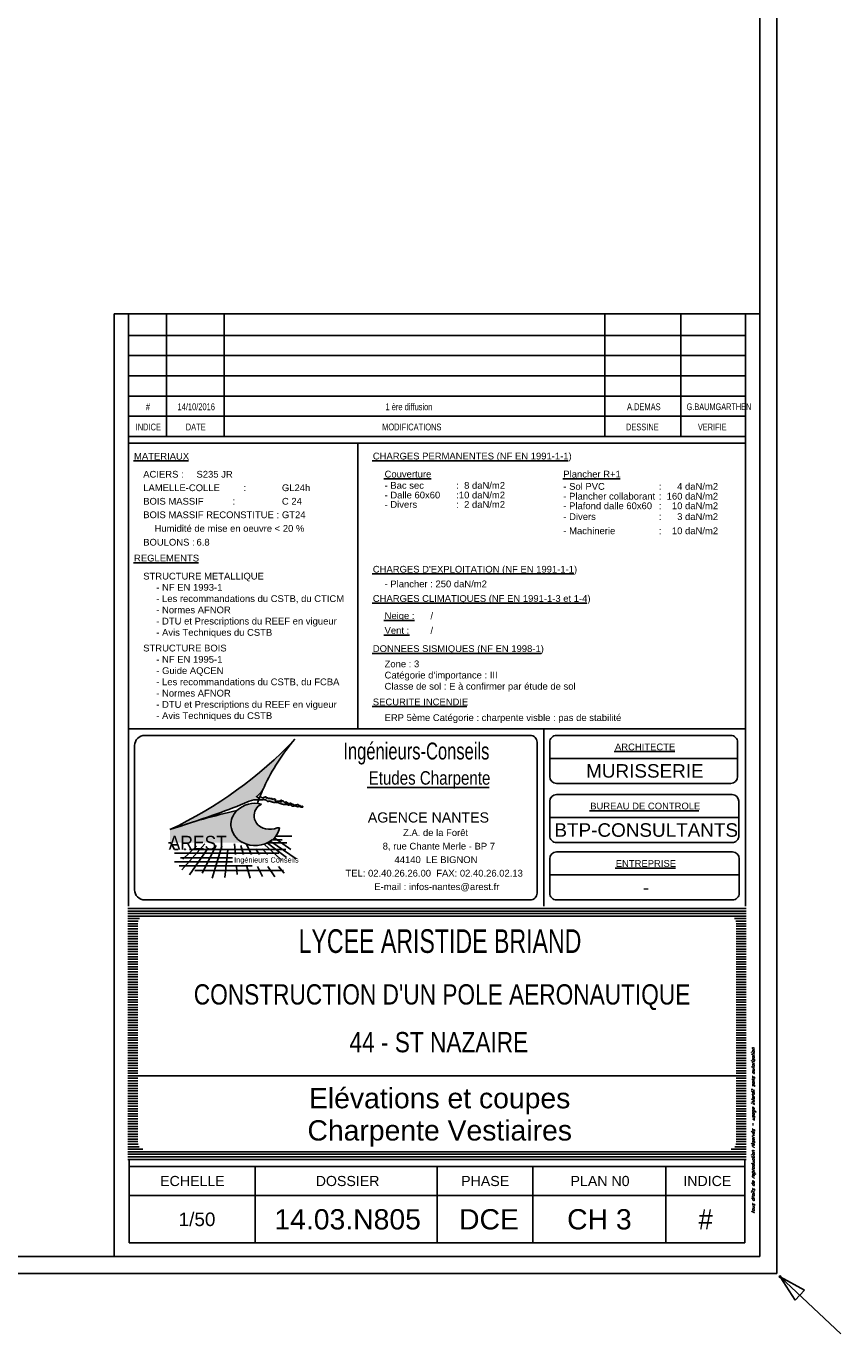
# Model space of a CAD drawing. Extents: x 293186 to 369035, y -341273 to -122059.
# Tile 20 of 64: x 348813 to 360866, y -294244 to -274888. Entities that reach past the tile are written whole.
import ezdxf

# ---------------------------------------------------------------- set-up
doc = ezdxf.new("R2010")
doc.units = 0
doc.header["$LTSCALE"] = 50
doc.layers.get('0').update_dxf_attribs({"color": 1, "linetype": 'CONTINUOUS'})
doc.layers.add('ECHELLE_1_50', color=7, linetype='CONTINUOUS')
doc.styles.add('ARIAL', font='txt')
doc.styles.add('ARIAL_BLACK', font='txt')
doc.styles.add('COMIC_SANS_MS', font='txt')
doc.styles.add('ROMANS', font='ROMANS')

# ---------------------------------------------------------------- blocks, each defined once
blk = doc.blocks.new('*X50')
at = {"layer": 'ECHELLE_1_50', "color": 17, "linetype": 'CONTINUOUS'}
for p, q in [((350318, -287949), (350317, -287949)), ((350320, -287987), (350317, -287987)), ((359467, -287949), (350318, -287949)), ((359467, -287987), (350320, -287987)), ((350321, -288024), (350317, -288024)), ((350323, -288062), (350317, -288062)), ((350325, -288099), (350317, -288099)), ((350326, -288137), (350317, -288137)), ((350328, -288174), (350317, -288174)), ((350329, -288212), (350317, -288212)), ((359467, -288024), (350321, -288024)), ((359467, -288062), (350323, -288062)), ((350492, -288099), (350325, -288099)), ((350471, -288137), (350326, -288137)), ((350467, -288174), (350328, -288174)), ((350467, -288212), (350329, -288212)), ((359467, -288099), (359291, -288099)), ((359467, -288137), (359312, -288137)), ((359467, -288174), (359317, -288174)), ((359467, -288212), (359317, -288212)), ((350331, -288249), (350317, -288249)), ((350333, -288287), (350317, -288287)), ((350334, -288324), (350317, -288324)), ((350336, -288362), (350317, -288362)), ((350338, -288399), (350317, -288399)), ((350467, -288249), (350331, -288249)), ((350467, -288287), (350333, -288287)), ((350467, -288324), (350334, -288324)), ((350467, -288362), (350336, -288362)), ((350467, -288399), (350338, -288399)), ((359467, -288249), (359317, -288249)), ((359467, -288287), (359317, -288287)), ((359467, -288324), (359317, -288324)), ((359467, -288362), (359317, -288362)), ((359467, -288399), (359317, -288399)), ((350339, -288437), (350317, -288437)), ((350341, -288474), (350317, -288474)), ((350342, -288512), (350317, -288512)), ((350344, -288549), (350317, -288549)), ((350346, -288587), (350317, -288587)), ((350467, -288437), (350339, -288437)), ((350467, -288474), (350341, -288474)), ((350467, -288512), (350342, -288512)), ((350467, -288549), (350344, -288549)), ((350467, -288587), (350346, -288587)), ((359467, -288437), (359317, -288437)), ((359467, -288474), (359317, -288474)), ((359467, -288512), (359317, -288512)), ((359467, -288549), (359317, -288549)), ((359467, -288587), (359317, -288587)), ((350347, -288624), (350317, -288624)), ((350349, -288662), (350317, -288662)), ((350350, -288699), (350317, -288699)), ((350352, -288737), (350317, -288737)), ((350354, -288774), (350317, -288774)), ((350467, -288624), (350347, -288624)), ((350467, -288662), (350349, -288662)), ((350467, -288699), (350350, -288699)), ((350467, -288737), (350352, -288737)), ((350467, -288774), (350354, -288774)), ((359467, -288624), (359317, -288624)), ((359467, -288662), (359317, -288662)), ((359467, -288699), (359317, -288699)), ((359467, -288737), (359317, -288737)), ((359467, -288774), (359317, -288774)), ((350355, -288812), (350317, -288812)), ((350357, -288849), (350317, -288849)), ((350358, -288887), (350317, -288887)), ((350360, -288924), (350317, -288924)), ((350362, -288962), (350317, -288962)), ((350467, -288812), (350355, -288812)), ((350467, -288849), (350357, -288849)), ((350467, -288887), (350358, -288887)), ((350467, -288924), (350360, -288924)), ((350467, -288962), (350362, -288962)), ((359467, -288812), (359317, -288812)), ((359467, -288849), (359317, -288849)), ((359467, -288887), (359317, -288887)), ((359467, -288924), (359317, -288924)), ((359467, -288962), (359317, -288962)), ((350363, -288999), (350317, -288999)), ((350365, -289037), (350317, -289037)), ((350366, -289074), (350317, -289074)), ((350368, -289112), (350317, -289112)), ((350370, -289149), (350317, -289149)), ((350467, -288999), (350363, -288999)), ((350467, -289037), (350365, -289037)), ((350467, -289074), (350366, -289074)), ((350467, -289112), (350368, -289112)), ((350467, -289149), (350370, -289149)), ((359467, -288999), (359317, -288999)), ((359467, -289037), (359317, -289037)), ((359467, -289074), (359317, -289074)), ((359467, -289112), (359317, -289112)), ((359467, -289149), (359317, -289149)), ((350371, -289187), (350317, -289187)), ((350373, -289224), (350317, -289224)), ((350374, -289262), (350317, -289262)), ((350376, -289299), (350317, -289299)), ((350378, -289337), (350317, -289337)), ((350467, -289187), (350371, -289187)), ((350467, -289224), (350373, -289224)), ((350467, -289262), (350374, -289262)), ((350467, -289299), (350376, -289299)), ((350467, -289337), (350378, -289337)), ((359467, -289187), (359317, -289187)), ((359467, -289224), (359317, -289224)), ((359467, -289262), (359317, -289262)), ((359467, -289299), (359317, -289299)), ((359467, -289337), (359317, -289337)), ((350379, -289374), (350317, -289374)), ((350381, -289412), (350317, -289412)), ((350383, -289449), (350317, -289449)), ((350384, -289487), (350317, -289487)), ((350386, -289524), (350317, -289524)), ((350387, -289562), (350317, -289562)), ((350467, -289374), (350379, -289374)), ((350467, -289412), (350381, -289412)), ((350467, -289449), (350383, -289449)), ((350467, -289487), (350384, -289487)), ((350467, -289524), (350386, -289524)), ((350467, -289562), (350387, -289562)), ((359467, -289374), (359317, -289374)), ((359467, -289412), (359317, -289412)), ((359467, -289449), (359317, -289449)), ((359467, -289487), (359317, -289487)), ((359467, -289524), (359317, -289524)), ((359467, -289562), (359317, -289562)), ((350389, -289599), (350317, -289599)), ((350391, -289637), (350317, -289637)), ((350392, -289674), (350317, -289674)), ((350394, -289712), (350317, -289712)), ((350395, -289749), (350317, -289749)), ((350467, -289599), (350389, -289599)), ((350467, -289637), (350391, -289637)), ((350467, -289674), (350392, -289674)), ((350467, -289712), (350394, -289712)), ((350467, -289749), (350395, -289749)), ((359467, -289599), (359317, -289599)), ((359467, -289637), (359317, -289637)), ((359467, -289674), (359317, -289674)), ((359467, -289712), (359317, -289712)), ((359467, -289749), (359317, -289749)), ((350397, -289787), (350317, -289787)), ((350399, -289824), (350317, -289824)), ((350400, -289862), (350317, -289862)), ((350402, -289899), (350317, -289899)), ((350403, -289937), (350317, -289937)), ((350467, -289787), (350397, -289787)), ((350467, -289824), (350399, -289824)), ((350467, -289862), (350400, -289862)), ((350467, -289899), (350402, -289899)), ((350467, -289937), (350403, -289937)), ((359467, -289787), (359317, -289787)), ((359467, -289824), (359317, -289824)), ((359467, -289862), (359317, -289862)), ((359467, -289899), (359317, -289899)), ((359467, -289937), (359317, -289937)), ((350405, -289974), (350317, -289974)), ((350407, -290012), (350317, -290012)), ((350408, -290049), (350317, -290049)), ((350410, -290087), (350317, -290087)), ((350411, -290124), (350317, -290124)), ((350467, -289974), (350405, -289974)), ((350467, -290012), (350407, -290012)), ((350467, -290049), (350408, -290049)), ((350467, -290087), (350410, -290087)), ((350467, -290124), (350411, -290124)), ((359467, -289974), (359317, -289974)), ((359467, -290012), (359317, -290012)), ((359467, -290049), (359317, -290049)), ((359467, -290087), (359317, -290087)), ((359467, -290124), (359317, -290124)), ((350413, -290162), (350317, -290162)), ((350415, -290199), (350317, -290199)), ((350416, -290237), (350317, -290237)), ((350418, -290274), (350317, -290274)), ((350419, -290312), (350317, -290312)), ((350467, -290162), (350413, -290162)), ((350467, -290199), (350415, -290199)), ((350467, -290237), (350416, -290237)), ((350467, -290274), (350418, -290274)), ((350467, -290312), (350419, -290312)), ((359467, -290162), (359317, -290162)), ((359467, -290199), (359317, -290199)), ((359467, -290237), (359317, -290237)), ((359467, -290274), (359317, -290274)), ((359467, -290312), (359317, -290312)), ((350421, -290349), (350317, -290349)), ((350423, -290387), (350317, -290387)), ((350424, -290424), (350317, -290424)), ((350426, -290462), (350317, -290462)), ((350428, -290499), (350317, -290499)), ((350467, -290349), (350421, -290349)), ((350467, -290387), (350423, -290387)), ((350467, -290424), (350424, -290424)), ((350467, -290462), (350426, -290462)), ((350467, -290499), (350428, -290499)), ((359467, -290349), (359317, -290349)), ((359467, -290387), (359317, -290387)), ((359467, -290424), (359317, -290424)), ((359467, -290462), (359317, -290462)), ((359467, -290499), (359317, -290499)), ((350429, -290537), (350317, -290537)), ((350431, -290574), (350317, -290574)), ((350432, -290612), (350317, -290612)), ((350434, -290649), (350317, -290649)), ((350436, -290687), (350317, -290687)), ((350437, -290724), (350317, -290724)), ((350467, -290537), (350429, -290537)), ((350467, -290574), (350431, -290574)), ((350467, -290612), (350432, -290612)), ((350467, -290649), (350434, -290649)), ((350467, -290687), (350436, -290687)), ((350467, -290724), (350437, -290724)), ((359467, -290537), (359317, -290537)), ((359467, -290574), (359317, -290574)), ((359467, -290612), (359317, -290612)), ((359467, -290649), (359317, -290649)), ((359467, -290687), (359317, -290687)), ((359467, -290724), (359317, -290724)), ((350439, -290762), (350317, -290762)), ((350440, -290799), (350317, -290799)), ((350442, -290837), (350317, -290837)), ((350444, -290874), (350317, -290874)), ((350445, -290912), (350317, -290912)), ((350467, -290762), (350439, -290762)), ((350467, -290799), (350440, -290799)), ((350467, -290837), (350442, -290837)), ((350467, -290874), (350444, -290874)), ((350467, -290912), (350445, -290912)), ((359467, -290762), (359317, -290762)), ((359467, -290799), (359317, -290799)), ((359467, -290837), (359317, -290837)), ((359467, -290874), (359317, -290874)), ((359467, -290912), (359317, -290912)), ((350447, -290949), (350317, -290949)), ((350448, -290987), (350317, -290987)), ((350450, -291024), (350317, -291024)), ((350452, -291062), (350317, -291062)), ((350453, -291099), (350317, -291099)), ((350467, -290949), (350447, -290949)), ((350467, -290987), (350448, -290987)), ((350467, -291024), (350450, -291024)), ((350467, -291062), (350452, -291062)), ((350467, -291099), (350453, -291099)), ((359467, -290949), (359317, -290949)), ((359467, -290987), (359317, -290987)), ((359467, -291024), (359317, -291024)), ((359467, -291062), (359317, -291062)), ((359467, -291099), (359317, -291099)), ((350455, -291137), (350317, -291137)), ((350456, -291174), (350317, -291174)), ((350458, -291212), (350317, -291212)), ((350460, -291249), (350317, -291249)), ((350461, -291287), (350317, -291287)), ((350467, -291137), (350455, -291137)), ((350467, -291174), (350456, -291174)), ((350467, -291212), (350458, -291212)), ((350467, -291249), (350460, -291249)), ((350467, -291287), (350461, -291287)), ((359467, -291137), (359317, -291137)), ((359467, -291174), (359317, -291174)), ((359467, -291212), (359317, -291212)), ((359467, -291249), (359317, -291249)), ((359467, -291287), (359317, -291287)), ((350463, -291324), (350317, -291324)), ((350464, -291362), (350317, -291362)), ((350466, -291399), (350317, -291399)), ((350469, -291437), (350317, -291437)), ((350485, -291474), (350317, -291474)), ((350467, -291324), (350463, -291324)), ((350467, -291362), (350464, -291362)), ((350467, -291399), (350466, -291399)), ((359467, -291474), (359298, -291474)), ((359467, -291437), (359315, -291437)), ((359467, -291324), (359317, -291324)), ((359467, -291362), (359317, -291362)), ((359467, -291399), (359317, -291399)), ((350537, -291512), (350317, -291512)), ((359467, -291549), (350317, -291549)), ((359467, -291587), (350317, -291587)), ((359467, -291624), (350317, -291624)), ((359467, -291662), (350317, -291662)), ((359467, -291512), (359246, -291512))]:
    blk.add_line(p, q, dxfattribs=at)
blk = doc.blocks.new('CDWK_EXTR_0')
at = {"color": 0}
for p, q in [((0, 0), (2, 0.5)), ((0, 0), (2, -0.5)), ((2, 0.5), (2, -0.5))]:
    blk.add_line(p, q, dxfattribs=at)
blk = doc.blocks.new('CDWK_PTTYP4')
h = blk.add_hatch(color=0)
edge = h.paths.add_edge_path()
edge.add_arc((0, 0), 0.5, 0, 360)

msp = doc.modelspace()

# ---------------------------------------------------------------- hatches: boundary and pattern name
at = {"layer": 'ECHELLE_1_50'}
for color, points in [(9, [(352330, -286161, -0.000872), (352334, -286151, -0.073464), (352790, -285444, -0.094057), (350941, -286781, -0.010242), (351262, -286675, 0.002568), (351575, -286569, 0.019111), (352045, -286389, -0.068559), (352182, -286341), (352185, -286341), (352188, -286341), (352191, -286341), (352194, -286341), (352197, -286341), (352200, -286341), (352203, -286341), (352206, -286341), (352210, -286341), (352213, -286341), (352216, -286341), (352219, -286341), (352222, -286341), (352225, -286341), (352228, -286341), (352231, -286341), (352234, -286341), (352237, -286341), (352240, -286341), (352243, -286341), (352246, -286341), (352249, -286342), (352252, -286342), (352254, -286342, -0.004065), (352272, -286295), (352270, -286296), (352267, -286298), (352265, -286301), (352262, -286303), (352260, -286305), (352257, -286307), (352255, -286308), (352252, -286309), (352249, -286309), (352246, -286309), (352243, -286308), (352240, -286306), (352237, -286305), (352234, -286303), (352232, -286302), (352229, -286300), (352226, -286298), (352223, -286296), (352221, -286294), (352221, -286292), (352222, -286290), (352225, -286288), (352228, -286285, 0.118975)]), (8, [(352562, -286754), (352528, -286754, -0.146168), (352353, -286768, -0.322857), (352185, -286594, -0.306518), (352295, -286402, 0.248709), (351937, -286494, 0.226898), (351843, -286724, 0.256161), (352009, -286969, 0.295999), (352450, -286935, 0.181745)]), (9, [(352451, -286331), (352450, -286328), (352449, -286325), (352449, -286322), (352448, -286319), (352446, -286318), (352444, -286318), (352440, -286318), (352437, -286319), (352433, -286320), (352429, -286321), (352426, -286321), (352423, -286320), (352420, -286318), (352418, -286315), (352416, -286313), (352414, -286314), (352411, -286316), (352409, -286319), (352406, -286320), (352403, -286320), (352400, -286319), (352397, -286317), (352394, -286315), (352391, -286314), (352388, -286312), (352385, -286312), (352381, -286313), (352378, -286314), (352375, -286314), (352372, -286315), (352370, -286314), (352369, -286312), (352368, -286309), (352367, -286305), (352366, -286302), (352365, -286299), (352363, -286297), (352361, -286296), (352358, -286296), (352355, -286297), (352351, -286298), (352348, -286299), (352344, -286300), (352341, -286300), (352338, -286301), (352335, -286301), (352332, -286302), (352330, -286303), (352327, -286305), (352325, -286307), (352322, -286309), (352320, -286311), (352317, -286312), (352315, -286313), (352312, -286313), (352309, -286312), (352307, -286311), (352304, -286309), (352301, -286307), (352298, -286305), (352295, -286303), (352292, -286301), (352289, -286299), (352286, -286297), (352283, -286296), (352280, -286294), (352278, -286294), (352275, -286294), (352272, -286295), (352272, -286295, 0.004065), (352254, -286342), (352255, -286342), (352258, -286342), (352261, -286342), (352265, -286341), (352268, -286341), (352271, -286341), (352274, -286341), (352277, -286341), (352281, -286341), (352284, -286340), (352287, -286340), (352290, -286340), (352294, -286339), (352297, -286339), (352300, -286339), (352304, -286339), (352307, -286338), (352310, -286338), (352314, -286338), (352317, -286338), (352320, -286337), (352324, -286337), (352327, -286337), (352330, -286337), (352333, -286337), (352337, -286338), (352340, -286338), (352343, -286338), (352346, -286339), (352349, -286340), (352352, -286340), (352355, -286341), (352357, -286342), (352360, -286344), (352363, -286345), (352365, -286347), (352368, -286348), (352370, -286350), (352373, -286352), (352375, -286355), (352377, -286357), (352379, -286359), (352381, -286361), (352384, -286363), (352387, -286363), (352390, -286363), (352393, -286363), (352396, -286363), (352399, -286362), (352402, -286361), (352406, -286361), (352409, -286361), (352412, -286361), (352415, -286361), (352418, -286361), (352421, -286362), (352424, -286363), (352427, -286364), (352430, -286364), (352433, -286366), (352436, -286367), (352439, -286368), (352442, -286369), (352445, -286370), (352448, -286371), (352451, -286372), (352454, -286373), (352456, -286374), (352459, -286375), (352462, -286376), (352465, -286377), (352468, -286377), (352471, -286378), (352474, -286378), (352477, -286378), (352481, -286378), (352484, -286378), (352487, -286378), (352490, -286378), (352493, -286378), (352496, -286378), (352499, -286378), (352502, -286378), (352505, -286377), (352508, -286377), (352512, -286378), (352515, -286378), (352518, -286378), (352521, -286378), (352524, -286379), (352527, -286379), (352530, -286380), (352533, -286380), (352536, -286381), (352539, -286382), (352542, -286383), (352545, -286384), (352548, -286385), (352550, -286386), (352553, -286387), (352556, -286388), (352559, -286389), (352562, -286390), (352565, -286391), (352568, -286392), (352571, -286394), (352574, -286395), (352577, -286396), (352580, -286397), (352583, -286398), (352586, -286399), (352588, -286400), (352591, -286401), (352594, -286402), (352597, -286403), (352600, -286404), (352603, -286405), (352606, -286405), (352609, -286406), (352612, -286406), (352615, -286407), (352618, -286407), (352622, -286407), (352625, -286408), (352628, -286408), (352631, -286408), (352634, -286408), (352637, -286408), (352640, -286407), (352643, -286407), (352647, -286407), (352650, -286407), (352653, -286407), (352656, -286407), (352659, -286407), (352662, -286408), (352665, -286408), (352668, -286409), (352671, -286409), (352674, -286410), (352677, -286411), (352680, -286412), (352683, -286414), (352685, -286415), (352688, -286416), (352691, -286418), (352694, -286418), (352697, -286418), (352700, -286418), (352704, -286417), (352707, -286416), (352710, -286415), (352713, -286414), (352716, -286413), (352719, -286413), (352722, -286413), (352725, -286413), (352727, -286414), (352729, -286416), (352732, -286418), (352734, -286421), (352736, -286423), (352738, -286426), (352741, -286428), (352743, -286429), (352746, -286431), (352748, -286432), (352751, -286432), (352754, -286433), (352757, -286433), (352760, -286433), (352764, -286433), (352767, -286433), (352770, -286432), (352773, -286432), (352777, -286432), (352780, -286431), (352783, -286431), (352787, -286431), (352790, -286431), (352793, -286431), (352796, -286431), (352799, -286432), (352802, -286433), (352805, -286434), (352808, -286435), (352811, -286437), (352813, -286438), (352816, -286440), (352819, -286441), (352822, -286441), (352825, -286442), (352828, -286442), (352831, -286442), (352834, -286442), (352837, -286442), (352841, -286441), (352844, -286441), (352847, -286440), (352850, -286440), (352853, -286440), (352856, -286439), (352859, -286440), (352862, -286440), (352865, -286441), (352867, -286442), (352870, -286443), (352873, -286444), (352876, -286445), (352879, -286447), (352882, -286448), (352885, -286449), (352889, -286450), (352893, -286451), (352896, -286451), (352899, -286450), (352902, -286449), (352904, -286447), (352905, -286444), (352905, -286440), (352904, -286437), (352902, -286435), (352900, -286434), (352897, -286434), (352893, -286435), (352890, -286436), (352887, -286438), (352883, -286439), (352880, -286439), (352878, -286439), (352876, -286437), (352874, -286435), (352872, -286432), (352871, -286429), (352869, -286426), (352866, -286424), (352863, -286423), (352860, -286423), (352856, -286424), (352852, -286426), (352849, -286428), (352846, -286430), (352844, -286430), (352844, -286428), (352844, -286425), (352845, -286422), (352845, -286419), (352844, -286416), (352842, -286414), (352840, -286413), (352838, -286412), (352835, -286411), (352831, -286411), (352828, -286411), (352824, -286411), (352820, -286412), (352816, -286413), (352811, -286413), (352807, -286414), (352803, -286415), (352799, -286416), (352795, -286417), (352791, -286418), (352788, -286418), (352784, -286418), (352781, -286418), (352779, -286417), (352776, -286414), (352774, -286411), (352772, -286408), (352770, -286406), (352768, -286407), (352766, -286409), (352763, -286412), (352761, -286412), (352759, -286409), (352756, -286407), (352754, -286404), (352750, -286403), (352747, -286403), (352743, -286402), (352740, -286402), (352738, -286401), (352736, -286399), (352736, -286396), (352735, -286393), (352734, -286391), (352733, -286390), (352730, -286389), (352728, -286389), (352724, -286389), (352721, -286390), (352717, -286391), (352713, -286392), (352709, -286393), (352705, -286394), (352702, -286394), (352698, -286394), (352695, -286393), (352692, -286392), (352689, -286390), (352686, -286388), (352684, -286387), (352681, -286387), (352678, -286387), (352675, -286388), (352672, -286389), (352669, -286391), (352666, -286392), (352663, -286393), (352660, -286393), (352657, -286392), (352653, -286390), (352650, -286388), (352648, -286385), (352648, -286384), (352650, -286383), (352653, -286382), (352657, -286382), (352661, -286380), (352663, -286378), (352664, -286375), (352664, -286372), (352663, -286370), (352661, -286370), (352659, -286371), (352655, -286372), (352652, -286374), (352648, -286376), (352644, -286377), (352640, -286378), (352637, -286378), (352634, -286377), (352631, -286375), (352628, -286373), (352625, -286370), (352623, -286367), (352621, -286364), (352618, -286361), (352617, -286359), (352615, -286356), (352613, -286354), (352611, -286353), (352609, -286353), (352607, -286353), (352606, -286355), (352604, -286357), (352602, -286359), (352599, -286362), (352596, -286364), (352593, -286366), (352590, -286368), (352586, -286369), (352582, -286369), (352578, -286368), (352575, -286368), (352574, -286367), (352574, -286366), (352576, -286365), (352580, -286364), (352584, -286362), (352588, -286361), (352592, -286359), (352595, -286358), (352597, -286356), (352598, -286354), (352597, -286351), (352595, -286349), (352592, -286347), (352589, -286346), (352586, -286346), (352583, -286347), (352580, -286349), (352578, -286350), (352575, -286352), (352571, -286354), (352568, -286355), (352564, -286357), (352559, -286358), (352555, -286359), (352550, -286359), (352545, -286360), (352540, -286360), (352535, -286360), (352530, -286360), (352526, -286360), (352521, -286360), (352516, -286359), (352512, -286359), (352508, -286358), (352505, -286357), (352502, -286356), (352499, -286355), (352497, -286354), (352495, -286352), (352494, -286351), (352493, -286349), (352494, -286348), (352495, -286346), (352497, -286344), (352499, -286342), (352502, -286340), (352504, -286338), (352504, -286336), (352502, -286334), (352500, -286332), (352496, -286330), (352492, -286329), (352489, -286328), (352486, -286327), (352483, -286327), (352480, -286327), (352477, -286327), (352474, -286328), (352470, -286329), (352466, -286330), (352463, -286331), (352459, -286332), (352456, -286332), (352453, -286332)]), (251, [(351843, -286724, -0.218672), (351931, -286500, 0.020911), (351262, -286675, -0.002632), (350941, -286781), (350941, -286976), (352022, -286976, -0.008912), (352009, -286969, -0.256161)])]:
    msp.add_hatch(color=color, dxfattribs=at).paths.add_polyline_path(points)
h = msp.add_hatch(dxfattribs=at)
h.set_pattern_fill('DOTS4', color=252, scale=56.692916, style=0, pattern_type=2)
h.set_pattern_definition([(0, (0, 0), (45.0000018, 42.4200017), [0, -42.4200017])])
h.paths.add_polyline_path([(352562, -286754), (352528, -286754, -0.041482), (352479, -286768), (352559, -286768, 0.012192)])

# ---------------------------------------------------------------- linework, layer by layer
at = {"layer": 'ECHELLE_1_50', "color": 18}
for p, q in [((350117, -279148), (359667, -279148)), ((350117, -279148), (350117, -293099)), ((359667, -279148), (359667, -293099)), ((350327, -281061), (359457, -281061)), ((353720, -285287), (353720, -281061)), ((350327, -287177), (350327, -285287)), ((356470, -287916), (356470, -285287)), ((350327, -287916), (350327, -287129)), ((359667, -293099), (350117, -293099))]:
    msp.add_line(p, q, dxfattribs=at)
at = {"layer": 'ECHELLE_1_50', "color": 18, "linetype": 'CONTINUOUS'}
for p, q in [((350891, -280961), (350891, -279148)), ((351741, -280961), (351741, -279148)), ((357376, -280961), (357376, -279148)), ((358498, -280961), (358498, -279148)), ((350327, -279465), (359457, -279465)), ((350327, -279764), (359457, -279764)), ((350327, -280063), (359457, -280063)), ((350327, -280363), (359457, -280363)), ((350327, -280662), (359457, -280662)), ((350327, -280961), (359457, -280961)), ((350327, -285287), (359457, -285287)), ((353860, -286156), (355665, -286156))]:
    msp.add_line(p, q, dxfattribs=at)
at = {"layer": 'ECHELLE_1_50', "color": 224, "linetype": 'CONTINUOUS'}
for p, q in [((350399, -281324), (351217, -281324)), ((353932, -281322), (356834, -281322)), ((354106, -281589), (354804, -281589)), ((356751, -281589), (357603, -281589)), ((350399, -282832), (351361, -282832)), ((353932, -282997), (356914, -282997)), ((353932, -283430), (357110, -283430)), ((354106, -283685), (354560, -283685)), ((354106, -283902), (354485, -283902)), ((353932, -284172), (356432, -284172)), ((353932, -284961), (355335, -284961))]:
    msp.add_line(p, q, dxfattribs=at)
at = {"layer": 'ECHELLE_1_50', "color": 224}
for p, q in [((350567, -285387), (356272, -285387)), ((356372, -285487), (356372, -287722)), ((350417, -287672), (350417, -285537)), ((356560, -285726), (359339, -285726)), ((356560, -286602), (359357, -286602)), ((356560, -287451), (359363, -287451)), ((356272, -287822), (350567, -287822)), ((359317, -290423), (350467, -290423)), ((350339, -292899), (350339, -291666)), ((359445, -291666), (359445, -292899)), ((350339, -291766), (359445, -291766)), ((352202, -291766), (352202, -292899)), ((354892, -292899), (354892, -291766)), ((356307, -292899), (356307, -291766)), ((358277, -292899), (358277, -291766)), ((359445, -292198), (350339, -292198)), ((359445, -292899), (350339, -292899))]:
    msp.add_line(p, q, dxfattribs=at)
at = {"layer": 'ECHELLE_1_50', "color": 17, "linetype": 'CONTINUOUS'}
for p, q in [((357514, -285627), (358408, -285627)), ((357148, -286502), (358764, -286502)), ((357526, -287352), (358420, -287352))]:
    msp.add_line(p, q, dxfattribs=at)
at = {"layer": 'ECHELLE_1_50', "color": 252, "linetype": 'CONTINUOUS'}
for p, q in [((352528, -286754), (352562, -286754)), ((350920, -286976), (350952, -286976)), ((351457, -286993), (351118, -287377)), ((351129, -287216), (351335, -287026)), ((351415, -287425), (351623, -287014)), ((351415, -287425), (351623, -287014)), ((351710, -287027), (351565, -287499)), ((351893, -286991), (351908, -287150)), ((352026, -287150), (351988, -287018)), ((352075, -286998), (352149, -287150)), ((352570, -287215), (352340, -287002)), ((352386, -286983), (352665, -287196)), ((352400, -286975), (352670, -286975)), ((352807, -287211), (352433, -286955)), ((352463, -286932), (352600, -286932)), ((352490, -286906), (352728, -287076)), ((352515, -286876), (352745, -286876)), ((351006, -287073), (351063, -287073)), ((351006, -287130), (352549, -287130)), ((351864, -287197), (351098, -287197)), ((351228, -287450), (351487, -287081)), ((351229, -287073), (351259, -287073)), ((352071, -287074), (351259, -287073)), ((351750, -287492), (351797, -287081)), ((352071, -287074), (352656, -287073)), ((352263, -287150), (352205, -287066)), ((352308, -287065), (352384, -287150)), ((351006, -287259), (351864, -287259)), ((352158, -287318), (351076, -287318)), ((351308, -287388), (352621, -287388)), ((351308, -287388), (352621, -287388)), ((351926, -287329), (351937, -287443)), ((352128, -287501), (352078, -287329)), ((352236, -287329), (352308, -287477)), ((352492, -287481), (352387, -287329)), ((352544, -287329), (352629, -287425))]:
    msp.add_line(p, q, dxfattribs=at)
at = {"layer": 'ECHELLE_1_50', "color": 7, "linetype": 'CONTINUOUS'}
msp.add_line((350952, -286976), (351006, -287073), dxfattribs=at)
at = {"layer": 'ECHELLE_1_50', "color": 17}
msp.add_line((359370, -291766), (350420, -291766), dxfattribs=at)
at = {"layer": 'ECHELLE_1_50', "color": 9, "linetype": 'CONTINUOUS'}
msp.add_line((360866, -294244), (359967, -293399), dxfattribs=at)
at = {"layer": 'ECHELLE_1_50', "color": 32, "linetype": 'CONTINUOUS'}
for points in [[(303867, -251399), (359917, -251399), (359917, -293349), (303867, -293349), (303867, -251399)], [(304117, -251649), (359667, -251649), (359667, -293099), (304117, -293099), (304117, -251649)]]:
    msp.add_lwpolyline(points, dxfattribs=at)
at = {"layer": 'ECHELLE_1_50', "color": 18}
for points in [[(350327, -279148), (350327, -281061), (350327, -285287)], [(359457, -287916), (359457, -280961), (359457, -279148)]]:
    msp.add_lwpolyline(points, dxfattribs=at)
at = {"layer": 'ECHELLE_1_50', "color": 224}
for points in [[(359239, -285387), (356660, -285387, 0.414214), (356560, -285487), (356560, -285997, 0.414212), (356660, -286097), (359239, -286097, 0.414212), (359339, -285997), (359339, -285487, 0.414214), (359239, -285387)], [(356560, -286362), (356560, -286872, 0.414214), (356660, -286972), (359257, -286972, 0.414214), (359357, -286872), (359357, -286362, 0.414212), (359257, -286262), (356660, -286262, 0.414212), (356560, -286362)], [(359263, -287112), (356660, -287112, 0.414212), (356560, -287212), (356560, -287722, 0.414214), (356660, -287822), (359263, -287822, 0.414214), (359363, -287722), (359363, -287212, 0.414212), (359263, -287112)]]:
    msp.add_lwpolyline(points, format="xyb", dxfattribs=at)
at = {"layer": 'ECHELLE_1_50', "color": 252, "linetype": 'CONTINUOUS'}
for points in [[(352182, -286341), (352185, -286341), (352188, -286341), (352191, -286341), (352194, -286341), (352197, -286341), (352200, -286341), (352203, -286341), (352206, -286341), (352210, -286341), (352213, -286341), (352216, -286341), (352219, -286341), (352222, -286341), (352225, -286341), (352228, -286341), (352231, -286341), (352234, -286341), (352237, -286341), (352240, -286341), (352243, -286341), (352246, -286341), (352249, -286342), (352252, -286342), (352255, -286342), (352258, -286342), (352261, -286342), (352265, -286341), (352268, -286341), (352271, -286341), (352274, -286341), (352277, -286341), (352281, -286341), (352284, -286340), (352287, -286340), (352290, -286340), (352294, -286339), (352297, -286339), (352300, -286339), (352304, -286339), (352307, -286338), (352310, -286338), (352314, -286338), (352317, -286338), (352320, -286337), (352324, -286337), (352327, -286337), (352330, -286337), (352333, -286337), (352337, -286338), (352340, -286338), (352343, -286338), (352346, -286339), (352349, -286340), (352352, -286340), (352355, -286341), (352357, -286342), (352360, -286344), (352363, -286345), (352365, -286347), (352368, -286348), (352370, -286350), (352373, -286352), (352375, -286355), (352377, -286357), (352379, -286359), (352381, -286361), (352384, -286363), (352387, -286363), (352390, -286363), (352393, -286363), (352396, -286363), (352399, -286362), (352402, -286361), (352406, -286361), (352409, -286361), (352412, -286361), (352415, -286361), (352418, -286361), (352421, -286362), (352424, -286363), (352427, -286364), (352430, -286364), (352433, -286366), (352436, -286367), (352439, -286368), (352442, -286369), (352445, -286370), (352448, -286371), (352451, -286372), (352454, -286373), (352456, -286374), (352459, -286375), (352462, -286376), (352465, -286377), (352468, -286377), (352471, -286378), (352474, -286378), (352477, -286378), (352481, -286378), (352484, -286378), (352487, -286378), (352490, -286378), (352493, -286378), (352496, -286378), (352499, -286378), (352502, -286378), (352505, -286377), (352508, -286377), (352512, -286378), (352515, -286378), (352518, -286378), (352521, -286378), (352524, -286379), (352527, -286379), (352530, -286380), (352533, -286380), (352536, -286381), (352539, -286382), (352542, -286383), (352545, -286384), (352548, -286385), (352550, -286386), (352553, -286387), (352556, -286388), (352559, -286389), (352562, -286390), (352565, -286391), (352568, -286392), (352571, -286394), (352574, -286395), (352577, -286396), (352580, -286397), (352583, -286398), (352586, -286399), (352588, -286400), (352591, -286401), (352594, -286402), (352597, -286403), (352600, -286404), (352603, -286405), (352606, -286405), (352609, -286406), (352612, -286406), (352615, -286407), (352618, -286407), (352622, -286407), (352625, -286408), (352628, -286408), (352631, -286408), (352634, -286408), (352637, -286408), (352640, -286407), (352643, -286407), (352647, -286407), (352650, -286407), (352653, -286407), (352656, -286407), (352659, -286407), (352662, -286408), (352665, -286408), (352668, -286409), (352671, -286409), (352674, -286410), (352677, -286411), (352680, -286412), (352683, -286414), (352685, -286415), (352688, -286416), (352691, -286418), (352694, -286418), (352697, -286418), (352700, -286418), (352704, -286417), (352707, -286416), (352710, -286415), (352713, -286414), (352716, -286413), (352719, -286413), (352722, -286413), (352725, -286413), (352727, -286414), (352729, -286416), (352732, -286418), (352734, -286421), (352736, -286423), (352738, -286426), (352741, -286428), (352743, -286429), (352746, -286431), (352748, -286432), (352751, -286432), (352754, -286433), (352757, -286433), (352760, -286433), (352764, -286433), (352767, -286433), (352770, -286432), (352773, -286432), (352777, -286432), (352780, -286431), (352783, -286431), (352787, -286431), (352790, -286431), (352793, -286431), (352796, -286431), (352799, -286432), (352802, -286433), (352805, -286434), (352808, -286435), (352811, -286437), (352813, -286438), (352816, -286440), (352819, -286441), (352822, -286441), (352825, -286442), (352828, -286442), (352831, -286442), (352834, -286442), (352837, -286442), (352841, -286441), (352844, -286441), (352847, -286440), (352850, -286440), (352853, -286440), (352856, -286439), (352859, -286440), (352862, -286440), (352865, -286441), (352867, -286442), (352870, -286443), (352873, -286444), (352876, -286445), (352879, -286447), (352882, -286448), (352885, -286449), (352889, -286450), (352893, -286451), (352896, -286451), (352899, -286450), (352902, -286449), (352904, -286447), (352905, -286444), (352905, -286440), (352904, -286437), (352902, -286435), (352900, -286434), (352897, -286434), (352893, -286435), (352890, -286436), (352887, -286438), (352883, -286439), (352880, -286439), (352878, -286439), (352876, -286437), (352874, -286435), (352872, -286432), (352871, -286429), (352869, -286426), (352866, -286424), (352863, -286423), (352860, -286423), (352856, -286424), (352852, -286426), (352849, -286428), (352846, -286430), (352844, -286430), (352844, -286428), (352844, -286425), (352845, -286422), (352845, -286419), (352844, -286416), (352842, -286414), (352840, -286413), (352838, -286412), (352835, -286411), (352831, -286411), (352828, -286411), (352824, -286411), (352820, -286412), (352816, -286413), (352811, -286413), (352807, -286414), (352803, -286415), (352799, -286416), (352795, -286417), (352791, -286418), (352788, -286418), (352784, -286418), (352781, -286418), (352779, -286417), (352776, -286414), (352774, -286411), (352772, -286408), (352770, -286406), (352768, -286407), (352766, -286409), (352763, -286412), (352761, -286412), (352759, -286409), (352756, -286407), (352754, -286404), (352750, -286403), (352747, -286403), (352743, -286402), (352740, -286402), (352738, -286401), (352736, -286399), (352736, -286396), (352735, -286393), (352734, -286391), (352733, -286390), (352730, -286389), (352728, -286389), (352724, -286389), (352721, -286390), (352717, -286391), (352713, -286392), (352709, -286393), (352705, -286394), (352702, -286394), (352698, -286394), (352695, -286393), (352692, -286392), (352689, -286390), (352686, -286388), (352684, -286387), (352681, -286387), (352678, -286387), (352675, -286388), (352672, -286389), (352669, -286391), (352666, -286392), (352663, -286393), (352660, -286393), (352657, -286392), (352653, -286390), (352650, -286388), (352648, -286385), (352648, -286384), (352650, -286383), (352653, -286382), (352657, -286382), (352661, -286380), (352663, -286378), (352664, -286375), (352664, -286372), (352663, -286370), (352661, -286370), (352659, -286371), (352655, -286372), (352652, -286374), (352648, -286376), (352644, -286377), (352640, -286378), (352637, -286378), (352634, -286377), (352631, -286375), (352628, -286373), (352625, -286370), (352623, -286367), (352621, -286364), (352618, -286361), (352617, -286359), (352615, -286356), (352613, -286354), (352611, -286353), (352609, -286353), (352607, -286353), (352606, -286355), (352604, -286357), (352602, -286359), (352599, -286362), (352596, -286364), (352593, -286366), (352590, -286368), (352586, -286369), (352582, -286369), (352578, -286368), (352575, -286368), (352574, -286367), (352574, -286366), (352576, -286365), (352580, -286364), (352584, -286362), (352588, -286361), (352592, -286359), (352595, -286358), (352597, -286356), (352598, -286354), (352597, -286351), (352595, -286349), (352592, -286347), (352589, -286346), (352586, -286346), (352583, -286347), (352580, -286349), (352578, -286350), (352575, -286352), (352571, -286354), (352568, -286355), (352564, -286357), (352559, -286358), (352555, -286359), (352550, -286359), (352545, -286360), (352540, -286360), (352535, -286360), (352530, -286360), (352526, -286360), (352521, -286360), (352516, -286359), (352512, -286359), (352508, -286358), (352505, -286357), (352502, -286356), (352499, -286355), (352497, -286354), (352495, -286352), (352494, -286351), (352493, -286349), (352494, -286348), (352495, -286346), (352497, -286344), (352499, -286342), (352502, -286340), (352504, -286338), (352504, -286336), (352502, -286334), (352500, -286332), (352496, -286330), (352492, -286329), (352489, -286328), (352486, -286327), (352483, -286327), (352480, -286327), (352477, -286327), (352474, -286328), (352470, -286329), (352466, -286330), (352463, -286331), (352459, -286332), (352456, -286332), (352453, -286332), (352451, -286331), (352450, -286328), (352449, -286325), (352449, -286322), (352448, -286319), (352446, -286318), (352444, -286318), (352440, -286318), (352437, -286319), (352433, -286320), (352429, -286321), (352426, -286321), (352423, -286320), (352420, -286318), (352418, -286315), (352416, -286313), (352414, -286314), (352411, -286316), (352409, -286319), (352406, -286320), (352403, -286320), (352400, -286319), (352397, -286317), (352394, -286315), (352391, -286314), (352388, -286312), (352385, -286312), (352381, -286313), (352378, -286314), (352375, -286314), (352372, -286315), (352370, -286314), (352369, -286312), (352368, -286309), (352367, -286305), (352366, -286302), (352365, -286299), (352363, -286297), (352361, -286296), (352358, -286296), (352355, -286297), (352351, -286298), (352348, -286299), (352344, -286300), (352341, -286300), (352338, -286301), (352335, -286301), (352332, -286302), (352330, -286303), (352327, -286305), (352325, -286307), (352322, -286309), (352320, -286311), (352317, -286312), (352315, -286313), (352312, -286313), (352309, -286312), (352307, -286311), (352304, -286309), (352301, -286307), (352298, -286305), (352295, -286303), (352292, -286301), (352289, -286299), (352286, -286297), (352283, -286296), (352280, -286294), (352278, -286294), (352275, -286294), (352272, -286295), (352270, -286296), (352267, -286298), (352265, -286301), (352262, -286303), (352260, -286305), (352257, -286307), (352255, -286308), (352252, -286309), (352249, -286309), (352246, -286309), (352243, -286308), (352240, -286306), (352237, -286305), (352234, -286303), (352232, -286302), (352229, -286300), (352226, -286298), (352223, -286296), (352221, -286294), (352221, -286292), (352222, -286290), (352225, -286288), (352228, -286285)], [(351170, -287075), (351156, -287075), (351155, -287072), (351170, -287072), (351170, -287075), (351170, -287075)], [(351367, -287075), (351343, -287075), (351343, -287074), (351343, -287074), (351342, -287074), (351342, -287073), (351342, -287073), (351342, -287073), (351342, -287072), (351342, -287072), (351367, -287072), (351367, -287075), (351367, -287075)], [(352589, -287230), (352589, -287230), (352589, -287230), (352589, -287230), (352589, -287230), (352589, -287230), (352589, -287231), (352589, -287231), (352590, -287231), (352589, -287231), (352589, -287231), (352589, -287231), (352589, -287230), (352588, -287230), (352588, -287230), (352588, -287230), (352588, -287230), (352588, -287230), (352588, -287230), (352588, -287230), (352588, -287230), (352588, -287230), (352588, -287230), (352589, -287230), (352589, -287230), (352589, -287230)]]:
    msp.add_lwpolyline(points, dxfattribs=at)
at = {"layer": 'ECHELLE_1_50', "color": 224}
for centre, radius, start, end in [((350567, -285537), 150, 89.9999, 180.0001), ((356272, -285487), 100, 359.9999, 90.0001), ((350567, -287672), 150, 179.9999, 270.0001), ((356272, -287722), 100, 269.9999, 0.0001)]:
    msp.add_arc(centre, radius, start, end, dxfattribs=at)
at = {"layer": 'ECHELLE_1_50', "color": 252, "linetype": 'CONTINUOUS'}
for centre, radius, start, end in [((348343, -281241), 6118, 295.1173, 316.6104), ((354954, -287339), 2877, 138.7955, 155.602), ((352021, -286012), 343, 307.1783, 336.108), ((355104, -287436), 3054, 155.1124, 160.0104), ((349457, -280334), 6584, 288.758, 293.1373), ((352203, -286786), 395, 76.5209, 133.6987), ((352287, -286862), 532, 101.3851, 117.073), ((352382, -286580), 198, 116.0574, 184.2225), ((353685, -294576), 8264, 102.2589, 109.3978), ((341045, -256186), 32155, 287.9227, 289.1144), ((352131, -286708), 288, 133.9412, 183.2804), ((352389, -286565), 206, 188.2804, 259.8525), ((352149, -286695), 308, 185.5168, 242.9887), ((352417, -286467), 308, 257.9205, 291.1842), ((352265, -286695), 303, 307.6642, 348.8673), ((352204, -286612), 406, 241.4252, 307.3799)]:
    msp.add_arc(centre, radius, start, end, dxfattribs=at)

# ---------------------------------------------------------------- block references
at = {"layer": 'ECHELLE_1_50', "color": 0}
msp.add_blockref('*X50', (0, 0), dxfattribs=at)
at = {"layer": 'ECHELLE_1_50', "color": 9, "linetype": 'CONTINUOUS', "xscale": 200, "yscale": 200, "zscale": 200, "rotation": 316.7894185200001}
msp.add_blockref('CDWK_EXTR_0', (359967, -293399), dxfattribs=at)
at = {"layer": 'ECHELLE_1_50', "color": 7, "xscale": 48.50000143, "yscale": 48.50000143}
msp.add_blockref('CDWK_PTTYP4', (359967, -293399), dxfattribs=at)

# ---------------------------------------------------------------- texts
at = {"layer": 'ECHELLE_1_50', "color": 17, "style": 'ARIAL'}
for s, height, rotation, width, p in [('14/10/2016', 101.3, 360, 0.75, (351053, -280573)), ('1 ère diffusion', 101.25, 360, 0.75, (354130, -280573)), ('A.DEMAS', 101.3, 360, 0.75, (357703, -280573)), ('#', 101, 359.9998, 0.75, (350584, -280573)), ('G.BAUMGARTHEN', 99.74, 360, 0.65, (358585, -280572)), ('MODIFICATIONS', 101.25, 360, 0.75, (354080, -280872)), ('VERIFIE', 99.7, 360, 0.75, (358752, -280872))]:
    msp.add_text(s, height=height, rotation=rotation, dxfattribs=dict(at, width=width)).set_placement(p)
at = {"layer": 'ECHELLE_1_50', "color": 17, "style": 'ARIAL', "width": 0.75}
for s, p in [('INDICE', (350433, -280872)), ('DATE', (351174, -280872)), ('DESSINE', (357687, -280872))]:
    msp.add_text(s, height=101.3, dxfattribs=at).set_placement(p)
at = {"layer": 'ECHELLE_1_50', "color": 224}
for s, height, style, p in [('MATERIAUX', 100, 'ARIAL', (350409, -281304)), ('CHARGES PERMANENTES (NF EN 1991-1-1)', 100, 'ARIAL', (353942, -281302)), ('Couverture', 100, 'ARIAL', (354116, -281569)), ('Plancher R+1', 100, 'ARIAL', (356761, -281569)), ('REGLEMENTS', 100, 'ARIAL', (350409, -282812)), ("CHARGES D'EXPLOITATION (NF EN 1991-1-1)", 100, 'ARIAL', (353942, -282977)), ('CHARGES CLIMATIQUES (NF EN 1991-1-3 et 1-4)', 100, 'ARIAL', (353942, -283410)), ('Neige :', 100, 'ARIAL', (354116, -283665)), ('Vent :', 100, 'ARIAL', (354116, -283882)), ('DONNEES SISMIQUES (NF EN 1998-1)', 100, 'ARIAL', (353942, -284152)), ('SECURITE INCENDIE', 100, 'ARIAL', (353942, -284941)), ('MURISSERIE', 200, 'ARIAL', (357098, -286012)), ('AGENCE NANTES', 150, 'ARIAL_BLACK', (353868, -286676)), ('BTP-CONSULTANTS', 200, 'ARIAL', (356629, -286887)), ('-', 200, 'ARIAL', (357936, -287737)), ('Elévations et coupes', 300, 'ARIAL', (352997, -290906)), ('14.03.N805', 300, 'ARIAL', (352486, -292699)), ('DCE', 300, 'ARIAL', (355218, -292699)), ('CH 3', 300, 'ARIAL', (356817, -292699))]:
    msp.add_text(s, height=height, dxfattribs=dict(at, style=style)).set_placement(p)
at = {"layer": 'ECHELLE_1_50', "color": 17, "style": 'ARIAL'}
for s, p in [('ACIERS :', (350545, -281571)), ('S235 JR', (351333, -281571)), (':  8 daN/m2', (355176, -281736)), ('LAMELLE-COLLE         :', (350545, -281771)), ('GL24h', (352597, -281771)), ('- Bac sec', (354116, -281736)), ('- Dalle 60x60', (354116, -281879)), (':10 daN/m2', (355176, -281879)), ('- Sol PVC', (356761, -281751)), ('- Plancher collaborant', (356761, -281896)), (':      4 daN/m2', (358173, -281751)), (':  160 daN/m2', (358173, -281896)), ('BOIS MASSIF           :', (350545, -281971)), ('C 24', (352597, -281971)), ('- Divers', (354116, -282018)), (':  2 daN/m2', (355176, -282018)), ('- Plafond dalle 60x60', (356761, -282038)), (':    10 daN/m2', (358173, -282038)), ('BOIS MASSIF RECONSTITUE :', (350545, -282171)), ('GT24', (352597, -282171)), ('- Divers', (356761, -282198)), (':      3 daN/m2', (358173, -282198)), ('Humidité de mise en oeuvre < 20 %', (350712, -282373)), ('- Machinerie', (356761, -282408)), (':    10 daN/m2', (358173, -282408)), ('BOULONS :', (350545, -282577)), ('6.8', (351333, -282577)), ('STRUCTURE METALLIQUE', (350545, -283079)), ('- NF EN 1993-1', (350738, -283245)), ('- Plancher : 250 daN/m2', (354116, -283194)), ('- Les recommandations du CSTB, du CTICM', (350738, -283412)), ('- Normes AFNOR', (350738, -283579)), ('/', (354795, -283665)), ('- DTU et Prescriptions du REEF en vigueur', (350738, -283745)), ('- Avis Techniques du CSTB', (350738, -283912)), ('/', (354795, -283882)), ('STRUCTURE BOIS', (350545, -284144)), ('- NF EN 1995-1', (350738, -284311)), ('Zone : 3', (354116, -284378)), ('- Guide AQCEN', (350738, -284478)), ("Catégorie d'importance : III", (354116, -284544)), ('- Les recommandations du CSTB, du FCBA', (350738, -284644)), ('- Normes AFNOR', (350738, -284811)), ('Classe de sol : E à confirmer par étude de sol', (354116, -284709)), ('- DTU et Prescriptions du REEF en vigueur', (350738, -284978)), ('- Avis Techniques du CSTB', (350738, -285144)), ('ERP 5ème Catégorie : charpente visble : pas de stabilité', (354116, -285174)), ('ARCHITECTE', (357524, -285607)), ('BUREAU DE CONTROLE', (357158, -286482)), ('ENTREPRISE', (357536, -287332))]:
    msp.add_text(s, height=100, dxfattribs=at).set_placement(p)
at = {"layer": 'ECHELLE_1_50', "color": 224}
for s, height, style, width, p in [('Ingénieurs-Conseils', 250, 'ARIAL_BLACK', 0.7, (353506, -285743)), ('LYCEE ARISTIDE BRIAND', 350, 'ARIAL', 0.7, (352844, -288606)), ('#', 300, 'ARIAL_BLACK', 0.9, (358761, -292699))]:
    msp.add_text(s, height=height, dxfattribs=dict(at, style=style, width=width)).set_placement(p)
at = {"layer": 'ECHELLE_1_50', "color": 18, "style": 'ARIAL', "width": 0.8}
for s, height, p in [('Etudes Charpente', 200, (353880, -286116)), ("CONSTRUCTION D'UN POLE AERONAUTIQUE", 300, (351293, -289370)), ('44 - ST NAZAIRE', 300, (353596, -290077))]:
    msp.add_text(s, height=height, dxfattribs=at).set_placement(p)
at = {"layer": 'ECHELLE_1_50', "color": 117, "style": 'ARIAL'}
for s, p in [('Z.A. de la Forêt', (354389, -286876)), ('8, rue Chante Merle - BP 7', (354088, -287076)), ('44140  LE BIGNON', (354263, -287276)), ('TEL: 02.40.26.26.00  FAX: 02.40.26.02.13', (353537, -287476)), ('E-mail : infos-nantes@arest.fr', (353964, -287676))]:
    msp.add_text(s, height=100, dxfattribs=at).set_placement(p)
at = {"layer": 'ECHELLE_1_50', "color": 252, "width": 0.9}
for s, height, style, p in [('AREST', 205.2, 'ARIAL_BLACK', (350922, -287078)), ('Ingénieurs Conseils', 79.07, 'COMIC_SANS_MS', (351890, -287269))]:
    msp.add_text(s, height=height, dxfattribs=dict(at, style=style)).set_placement(p)
at = {"layer": 'ECHELLE_1_50', "color": 117, "style": 'ROMANS', "oblique": 25}
msp.add_text('tous droits de reproduction réservés - usage interdit sans autorisation', height=50, rotation=90, dxfattribs=at).set_placement((359591, -292463))
at = {"layer": 'ECHELLE_1_50', "color": 18, "style": 'ARIAL'}
for s, height, p in [('Charpente Vestiaires', 300, (352975, -291383)), ('ECHELLE', 150, (350795, -292057)), ('DOSSIER', 150, (353097, -292057)), ('PHASE', 150, (355249, -292057)), ('PLAN N0', 150, (356867, -292057)), ('INDICE', 150, (358536, -292057)), ('1/50', 200, (351069, -292649))]:
    msp.add_text(s, height=height, dxfattribs=at).set_placement(p)

doc.saveas('drawing.dxf')
